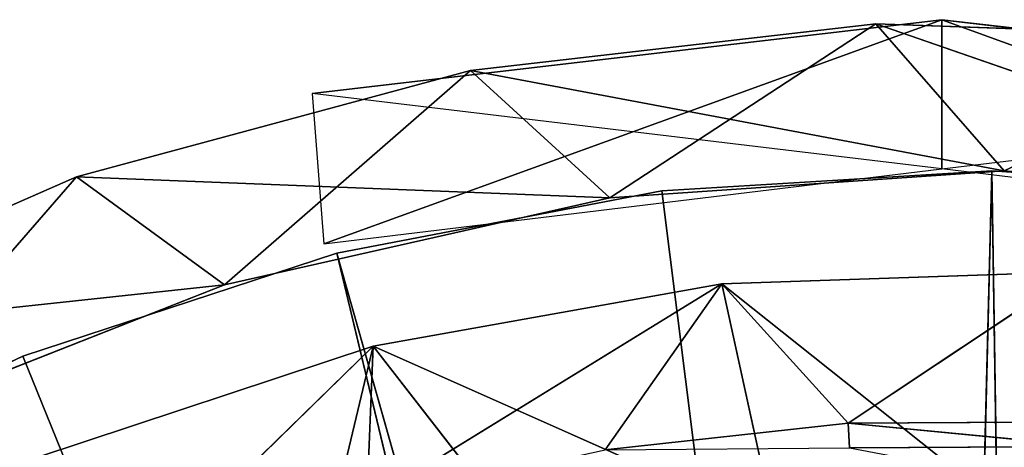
# Model space of a CAD drawing. Extents: x 420.2 to 475.6, y 0 to 55.
# Tile 235 of 256: x 438.4 to 448.3, y 50.7 to 55. Entities that reach past the tile are written whole.
import ezdxf

# ---------------------------------------------------------------- set-up
doc = ezdxf.new("R2010")
doc.units = 0
doc.header["$LTSCALE"] = 25.4
doc.layers.get('0').update_dxf_attribs({"color": 13, "linetype": 'CONTINUOUS'})

# ---------------------------------------------------------------- blocks, each defined once
blk = doc.blocks.new('EYE-L-8800-5455-5456-6841_')
at = {"color": 7}
for p, q in [((27.0034, 12.3232, 111.3072), (35.3348, 32.8429, 111.3072)), ((27.0034, 12.3232, 111.3072), (35.3348, 32.8429, 111.3072)), ((27.0034, 12.3232, 112.1072), (35.3348, 32.8429, 112.1072)), ((27.0034, 12.3232, 112.1072), (35.3348, 32.8429, 112.1072)), ((30.169, 11.2846, 111.3072), (35.3348, 32.8429, 111.3072)), ((30.169, 11.2846, 111.3072), (35.3348, 32.8429, 111.3072)), ((30.169, 11.2846, 112.1072), (35.3348, 32.8429, 112.1072)), ((30.169, 11.2846, 112.1072), (35.3348, 32.8429, 112.1072)), ((36.2045, 32.6313, 111.3072), (30.169, 11.2846, 111.3072)), ((36.2045, 32.6313, 111.3072), (30.169, 11.2846, 111.3072)), ((30.169, 11.2846, 112.1072), (36.2045, 32.6313, 112.1072)), ((30.169, 11.2846, 112.1072), (36.2045, 32.6313, 112.1072)), ((33.4415, 10.6593, 111.3072), (36.2045, 32.6313, 111.3072)), ((33.4415, 10.6593, 111.3072), (36.2045, 32.6313, 111.3072)), ((33.4415, 10.6593, 112.1072), (36.2045, 32.6313, 112.1072)), ((33.4415, 10.6593, 112.1072), (36.2045, 32.6313, 112.1072)), ((36.767, 10.4577, 111.3072), (36.2045, 32.6313, 111.3072)), ((36.767, 10.4577, 111.3072), (36.2045, 32.6313, 111.3072)), ((36.2045, 32.6313, 112.1072), (36.767, 10.4577, 112.1072)), ((36.2045, 32.6313, 112.1072), (36.767, 10.4577, 112.1072)), ((37.0996, 32.626, 111.3072), (36.767, 10.4577, 111.3072)), ((37.0996, 32.626, 111.3072), (36.767, 10.4577, 111.3072)), ((36.767, 10.4577, 112.1072), (37.0996, 32.626, 112.1072)), ((36.767, 10.4577, 112.1072), (37.0996, 32.626, 112.1072)), ((29.8786, 14.9678, 976.7923), (30.533, 12.2237, 976.7923)), ((29.8786, 14.9678, 976.7923), (30.533, 12.2237, 976.7923)), ((28.1336, 14.5646, 975.7923), (30.533, 12.2237, 975.7923)), ((28.1336, 14.5646, 975.7923), (30.533, 12.2237, 975.7923)), ((32.2013, 14.3671, 976.7923), (30.533, 12.2237, 976.7923)), ((32.2013, 14.3671, 976.7923), (30.533, 12.2237, 976.7923)), ((34.5747, 14.0167, 976.7923), (30.533, 12.2237, 976.7923)), ((34.5747, 14.0167, 976.7923), (30.533, 12.2237, 976.7923)), ((34.5747, 14.0167, 976.7923), (34.0443, 11.5963, 976.7923)), ((34.5747, 14.0167, 976.7923), (34.0443, 11.5963, 976.7923)), ((36.9719, 13.9207, 976.7923), (34.0443, 11.5963, 976.7923)), ((36.9719, 13.9207, 976.7923), (34.0443, 11.5963, 976.7923)), ((30.4688, 13.7918, 975.7923), (30.533, 12.2237, 975.7923)), ((30.4688, 13.7918, 975.7923), (30.533, 12.2237, 975.7923)), ((30.4688, 13.7918, 975.7923), (34.0443, 11.5963, 975.7923)), ((30.4688, 13.7918, 975.7923), (34.0443, 11.5963, 975.7923)), ((27.0034, 12.3232, 111.3072), (23.9966, 13.7581, 111.3072)), ((23.9966, 13.7581, 112.1072), (27.0034, 12.3232, 112.1072)), ((27.0034, 12.3232, 111.3072), (23.9966, 13.7581, 111.3072)), ((27.0034, 12.3232, 111.3072), (23.9966, 13.7581, 112.1072)), ((27.0034, 12.3232, 111.3072), (23.9966, 13.7581, 112.1072)), ((23.9966, 13.7581, 112.1072), (27.0034, 12.3232, 112.1072)), ((30.533, 12.2237, 976.7923), (27.1467, 13.3444, 976.7923)), ((27.1467, 13.3444, 976.7923), (30.533, 12.2237, 975.7923)), ((27.1467, 13.3444, 976.7923), (30.533, 12.2237, 975.7923)), ((27.1467, 13.3444, 975.7923), (30.533, 12.2237, 975.7923)), ((30.533, 12.2237, 976.7923), (27.1467, 13.3444, 976.7923)), ((27.1467, 13.3444, 975.7923), (30.533, 12.2237, 975.7923)), ((35.3169, 12.9968, 975.7923), (32.8721, 13.2672, 975.7923)), ((32.8721, 13.2672, 975.7923), (34.0443, 11.5963, 975.7923)), ((32.8721, 13.2672, 975.7923), (34.0443, 11.5963, 975.7923)), ((35.3169, 12.9968, 975.7923), (32.8721, 13.2672, 975.7923)), ((35.3169, 12.9968, 975.7923), (35.3314, 13.2466, 973.3478)), ((35.3169, 12.9968, 975.7923), (35.3314, 13.2466, 973.3478)), ((35.3169, 12.9968, 975.7923), (37.7649, 13.2333, 973.3478)), ((35.3169, 12.9968, 975.7923), (37.7649, 13.2333, 973.3478)), ((37.7649, 13.2333, 973.3478), (35.3314, 13.2466, 973.3478)), ((37.7649, 13.2333, 973.3478), (35.3314, 13.2466, 973.3478)), ((29.0346, 11.6054, 38.1072), (25.3304, 13.0629, 114.1072)), ((25.3304, 13.0629, 114.1072), (29.0346, 11.6054, 114.1072)), ((29.0346, 11.6054, 38.1072), (25.3304, 13.0629, 114.1072)), ((29.0346, 11.6054, 38.1072), (25.3304, 13.0629, 38.1072)), ((25.3304, 13.0629, 114.1072), (29.0346, 11.6054, 114.1072)), ((27.5455, 10.5171, 38.1072), (25.3304, 13.0629, 38.1072)), ((29.0346, 11.6054, 38.1072), (25.3304, 13.0629, 38.1072)), ((27.5455, 10.5171, 38.1072), (25.3304, 13.0629, 38.1072)), ((35.3169, 12.9968, 975.7923), (34.0443, 11.5963, 975.7923)), ((35.3169, 12.9968, 975.7923), (34.0443, 11.5963, 975.7923)), ((37.7767, 12.9833, 975.7923), (35.3169, 12.9968, 975.7923)), ((35.3169, 12.9968, 975.7923), (37.6092, 11.475, 975.7923)), ((35.3169, 12.9968, 975.7923), (37.6092, 11.475, 975.7923)), ((37.7767, 12.9833, 975.7923), (35.3169, 12.9968, 975.7923)), ((30.169, 11.2846, 111.3072), (27.0034, 12.3232, 111.3072)), ((27.0034, 12.3232, 112.1072), (30.169, 11.2846, 112.1072)), ((27.0034, 12.3232, 111.3072), (27.0034, 12.3232, 112.1072)), ((27.0034, 12.3232, 111.3072), (27.0034, 12.3232, 112.1072)), ((30.169, 11.2846, 111.3072), (27.0034, 12.3232, 111.3072)), ((30.169, 11.2846, 111.3072), (27.0034, 12.3232, 112.1072)), ((30.169, 11.2846, 111.3072), (27.0034, 12.3232, 112.1072)), ((27.0034, 12.3232, 112.1072), (30.169, 11.2846, 112.1072)), ((34.0443, 11.5963, 976.7923), (30.533, 12.2237, 976.7923)), ((30.533, 12.2237, 976.7923), (34.0443, 11.5963, 975.7923)), ((30.533, 12.2237, 976.7923), (34.0443, 11.5963, 975.7923)), ((30.533, 12.2237, 976.7923), (30.533, 12.2237, 975.7923)), ((30.533, 12.2237, 975.7923), (34.0443, 11.5963, 975.7923)), ((30.533, 12.2237, 976.7923), (30.533, 12.2237, 975.7923)), ((34.0443, 11.5963, 976.7923), (30.533, 12.2237, 976.7923)), ((30.533, 12.2237, 975.7923), (34.0443, 11.5963, 975.7923)), ((23.7813, 12.1674, 114.1072), (29.0346, 11.6054, 114.1072)), ((23.7813, 12.1674, 114.1072), (29.0346, 11.6054, 114.1072)), ((23.7813, 12.1674, 114.1072), (27.5455, 10.5171, 114.1072)), ((27.5455, 10.5171, 38.1072), (23.7813, 12.1674, 38.1072)), ((23.7813, 12.1674, 114.1072), (27.5455, 10.5171, 114.1072)), ((23.7813, 12.1674, 114.1072), (27.5455, 10.5171, 38.1072)), ((23.7813, 12.1674, 114.1072), (27.5455, 10.5171, 38.1072)), ((27.5455, 10.5171, 38.1072), (23.7813, 12.1674, 38.1072)), ((29.0346, 11.6054, 114.1072), (27.5455, 10.5171, 114.1072)), ((29.0346, 11.6054, 114.1072), (27.5455, 10.5171, 114.1072)), ((27.5455, 10.5171, 38.1072), (29.0346, 11.6054, 38.1072)), ((27.5455, 10.5171, 38.1072), (29.0346, 11.6054, 38.1072)), ((32.9177, 10.7304, 38.1072), (29.0346, 11.6054, 114.1072)), ((29.0346, 11.6054, 114.1072), (32.9177, 10.7304, 114.1072)), ((32.9177, 10.7304, 38.1072), (29.0346, 11.6054, 114.1072)), ((32.9177, 10.7304, 38.1072), (29.0346, 11.6054, 38.1072)), ((29.0346, 11.6054, 38.1072), (29.0346, 11.6054, 114.1072)), ((29.0346, 11.6054, 38.1072), (29.0346, 11.6054, 114.1072)), ((29.0346, 11.6054, 114.1072), (32.9177, 10.7304, 114.1072)), ((31.5137, 9.4461, 38.1072), (29.0346, 11.6054, 38.1072)), ((32.9177, 10.7304, 38.1072), (29.0346, 11.6054, 38.1072)), ((31.5137, 9.4461, 38.1072), (29.0346, 11.6054, 38.1072)), ((37.6092, 11.475, 976.7923), (34.0443, 11.5963, 976.7923)), ((34.0443, 11.5963, 976.7923), (37.6092, 11.475, 975.7923)), ((34.0443, 11.5963, 976.7923), (37.6092, 11.475, 975.7923)), ((34.0443, 11.5963, 976.7923), (34.0443, 11.5963, 975.7923)), ((34.0443, 11.5963, 975.7923), (37.6092, 11.475, 975.7923)), ((34.0443, 11.5963, 976.7923), (34.0443, 11.5963, 975.7923)), ((37.6092, 11.475, 976.7923), (34.0443, 11.5963, 976.7923)), ((34.0443, 11.5963, 975.7923), (37.6092, 11.475, 975.7923)), ((33.4415, 10.6593, 111.3072), (30.169, 11.2846, 111.3072)), ((30.169, 11.2846, 112.1072), (33.4415, 10.6593, 112.1072)), ((30.169, 11.2846, 111.3072), (30.169, 11.2846, 112.1072)), ((30.169, 11.2846, 111.3072), (30.169, 11.2846, 112.1072)), ((33.4415, 10.6593, 111.3072), (30.169, 11.2846, 111.3072)), ((33.4415, 10.6593, 111.3072), (30.169, 11.2846, 112.1072)), ((33.4415, 10.6593, 111.3072), (30.169, 11.2846, 112.1072)), ((30.169, 11.2846, 112.1072), (33.4415, 10.6593, 112.1072)), ((27.5455, 10.5171, 114.1072), (32.9177, 10.7304, 114.1072)), ((27.5455, 10.5171, 114.1072), (32.9177, 10.7304, 114.1072)), ((31.5137, 9.4461, 114.1072), (32.9177, 10.7304, 114.1072)), ((31.5137, 9.4461, 114.1072), (32.9177, 10.7304, 114.1072)), ((31.5137, 9.4461, 38.1072), (32.9177, 10.7304, 38.1072)), ((31.5137, 9.4461, 38.1072), (32.9177, 10.7304, 38.1072)), ((36.889, 10.4584, 38.1072), (32.9177, 10.7304, 114.1072)), ((32.9177, 10.7304, 114.1072), (36.889, 10.4584, 114.1072)), ((36.889, 10.4584, 38.1072), (32.9177, 10.7304, 114.1072)), ((36.889, 10.4584, 38.1072), (32.9177, 10.7304, 38.1072)), ((32.9177, 10.7304, 38.1072), (32.9177, 10.7304, 114.1072)), ((32.9177, 10.7304, 38.1072), (32.9177, 10.7304, 114.1072)), ((32.9177, 10.7304, 114.1072), (36.889, 10.4584, 114.1072)), ((35.5972, 8.9786, 38.1072), (32.9177, 10.7304, 38.1072)), ((36.889, 10.4584, 38.1072), (32.9177, 10.7304, 38.1072)), ((35.5972, 8.9786, 38.1072), (32.9177, 10.7304, 38.1072)), ((35.5972, 8.9786, 114.1072), (40.8552, 10.7958, 114.1072)), ((35.5972, 8.9786, 114.1072), (40.8552, 10.7958, 114.1072)), ((40.8552, 10.7958, 38.1072), (36.889, 10.4584, 114.1072)), ((36.889, 10.4584, 114.1072), (40.8552, 10.7958, 114.1072)), ((40.8552, 10.7958, 38.1072), (36.889, 10.4584, 114.1072)), ((40.8552, 10.7958, 38.1072), (36.889, 10.4584, 38.1072)), ((36.889, 10.4584, 114.1072), (40.8552, 10.7958, 114.1072)), ((40.8552, 10.7958, 38.1072), (36.889, 10.4584, 38.1072)), ((36.767, 10.4577, 111.3072), (33.4415, 10.6593, 111.3072)), ((33.4415, 10.6593, 112.1072), (36.767, 10.4577, 112.1072)), ((33.4415, 10.6593, 111.3072), (33.4415, 10.6593, 112.1072)), ((33.4415, 10.6593, 111.3072), (33.4415, 10.6593, 112.1072)), ((36.767, 10.4577, 111.3072), (33.4415, 10.6593, 111.3072)), ((36.767, 10.4577, 111.3072), (33.4415, 10.6593, 112.1072)), ((36.767, 10.4577, 111.3072), (33.4415, 10.6593, 112.1072)), ((33.4415, 10.6593, 112.1072), (36.767, 10.4577, 112.1072)), ((40.0911, 10.6829, 111.3072), (36.767, 10.4577, 111.3072)), ((36.767, 10.4577, 112.1072), (40.0911, 10.6829, 112.1072)), ((40.0911, 10.6829, 111.3072), (36.767, 10.4577, 111.3072)), ((40.0911, 10.6829, 111.3072), (36.767, 10.4577, 112.1072)), ((40.0911, 10.6829, 111.3072), (36.767, 10.4577, 112.1072)), ((36.767, 10.4577, 112.1072), (40.0911, 10.6829, 112.1072)), ((27.5455, 10.5171, 114.1072), (31.5137, 9.4461, 114.1072)), ((31.5137, 9.4461, 38.1072), (27.5455, 10.5171, 38.1072)), ((27.5455, 10.5171, 114.1072), (31.5137, 9.4461, 114.1072)), ((27.5455, 10.5171, 114.1072), (31.5137, 9.4461, 38.1072)), ((27.5455, 10.5171, 114.1072), (31.5137, 9.4461, 38.1072)), ((27.5455, 10.5171, 114.1072), (27.5455, 10.5171, 38.1072)), ((31.5137, 9.4461, 38.1072), (27.5455, 10.5171, 38.1072)), ((27.5455, 10.5171, 114.1072), (27.5455, 10.5171, 38.1072)), ((31.5137, 9.4461, 114.1072), (36.889, 10.4584, 114.1072)), ((31.5137, 9.4461, 114.1072), (36.889, 10.4584, 114.1072)), ((35.5972, 8.9786, 114.1072), (36.889, 10.4584, 114.1072)), ((35.5972, 8.9786, 114.1072), (36.889, 10.4584, 114.1072)), ((35.5972, 8.9786, 38.1072), (36.889, 10.4584, 38.1072)), ((35.5972, 8.9786, 38.1072), (36.889, 10.4584, 38.1072)), ((36.767, 10.4577, 111.3072), (36.767, 10.4577, 112.1072)), ((36.767, 10.4577, 111.3072), (36.767, 10.4577, 112.1072)), ((36.889, 10.4584, 38.1072), (36.889, 10.4584, 114.1072)), ((36.889, 10.4584, 38.1072), (36.889, 10.4584, 114.1072)), ((39.7048, 9.1249, 38.1072), (36.889, 10.4584, 38.1072)), ((39.7048, 9.1249, 38.1072), (36.889, 10.4584, 38.1072)), ((31.5137, 9.4461, 114.1072), (35.5972, 8.9786, 114.1072)), ((35.5972, 8.9786, 38.1072), (31.5137, 9.4461, 38.1072)), ((31.5137, 9.4461, 114.1072), (35.5972, 8.9786, 114.1072)), ((31.5137, 9.4461, 114.1072), (35.5972, 8.9786, 38.1072)), ((31.5137, 9.4461, 114.1072), (35.5972, 8.9786, 38.1072)), ((31.5137, 9.4461, 114.1072), (31.5137, 9.4461, 38.1072)), ((35.5972, 8.9786, 38.1072), (31.5137, 9.4461, 38.1072)), ((31.5137, 9.4461, 114.1072), (31.5137, 9.4461, 38.1072)), ((35.5972, 8.9786, 114.1072), (39.7048, 9.1249, 114.1072)), ((39.7048, 9.1249, 38.1072), (35.5972, 8.9786, 38.1072)), ((35.5972, 8.9786, 114.1072), (39.7048, 9.1249, 114.1072)), ((35.5972, 8.9786, 114.1072), (39.7048, 9.1249, 38.1072)), ((35.5972, 8.9786, 114.1072), (39.7048, 9.1249, 38.1072)), ((39.7048, 9.1249, 38.1072), (35.5972, 8.9786, 38.1072))]:
    blk.add_line(p, q, dxfattribs=at)
mesh = blk.add_polyface(dxfattribs=at)
corners = [(35.3348, 32.8429, 111.3072), (27.0034, 12.3232, 111.3072), (23.9966, 13.7581, 111.3072)]
mesh.append_faces([[corners[k] for k in face] for face in [(0, 1, 2)]], dxfattribs={"color": 7})
mesh = blk.add_polyface(dxfattribs=at)
corners = [(35.3348, 32.8429, 112.1072), (23.9966, 13.7581, 112.1072), (27.0034, 12.3232, 112.1072)]
mesh.append_faces([[corners[k] for k in face] for face in [(0, 1, 2)]], dxfattribs={"color": 7})
mesh = blk.add_polyface(dxfattribs=at)
corners = [(35.3348, 32.8429, 111.3072), (30.169, 11.2846, 111.3072), (27.0034, 12.3232, 111.3072)]
mesh.append_faces([[corners[k] for k in face] for face in [(0, 1, 2)]], dxfattribs={"color": 7})
mesh = blk.add_polyface(dxfattribs=at)
corners = [(35.3348, 32.8429, 112.1072), (27.0034, 12.3232, 112.1072), (30.169, 11.2846, 112.1072)]
mesh.append_faces([[corners[k] for k in face] for face in [(0, 1, 2)]], dxfattribs={"color": 7})
mesh = blk.add_polyface(dxfattribs=at)
corners = [(36.2045, 32.6313, 111.3072), (30.169, 11.2846, 111.3072), (35.3348, 32.8429, 111.3072)]
mesh.append_faces([[corners[k] for k in face] for face in [(0, 1, 2)]], dxfattribs={"color": 7})
mesh = blk.add_polyface(dxfattribs=at)
corners = [(36.2045, 32.6313, 112.1072), (35.3348, 32.8429, 112.1072), (30.169, 11.2846, 112.1072)]
mesh.append_faces([[corners[k] for k in face] for face in [(0, 1, 2)]], dxfattribs={"color": 7})
mesh = blk.add_polyface(dxfattribs=at)
corners = [(36.2045, 32.6313, 111.3072), (33.4415, 10.6593, 111.3072), (30.169, 11.2846, 111.3072)]
mesh.append_faces([[corners[k] for k in face] for face in [(0, 1, 2)]], dxfattribs={"color": 7})
mesh = blk.add_polyface(dxfattribs=at)
corners = [(36.2045, 32.6313, 112.1072), (30.169, 11.2846, 112.1072), (33.4415, 10.6593, 112.1072)]
mesh.append_faces([[corners[k] for k in face] for face in [(0, 1, 2)]], dxfattribs={"color": 7})
mesh = blk.add_polyface(dxfattribs=at)
corners = [(36.767, 10.4577, 111.3072), (33.4415, 10.6593, 111.3072), (36.2045, 32.6313, 111.3072)]
mesh.append_faces([[corners[k] for k in face] for face in [(0, 1, 2)]], dxfattribs={"color": 7})
mesh = blk.add_polyface(dxfattribs=at)
corners = [(36.767, 10.4577, 112.1072), (36.2045, 32.6313, 112.1072), (33.4415, 10.6593, 112.1072)]
mesh.append_faces([[corners[k] for k in face] for face in [(0, 1, 2)]], dxfattribs={"color": 7})
mesh = blk.add_polyface(dxfattribs=at)
corners = [(37.0996, 32.626, 111.3072), (36.767, 10.4577, 111.3072), (36.2045, 32.6313, 111.3072)]
mesh.append_faces([[corners[k] for k in face] for face in [(0, 1, 2)]], dxfattribs={"color": 7})
mesh = blk.add_polyface(dxfattribs=at)
corners = [(37.0996, 32.626, 112.1072), (36.2045, 32.6313, 112.1072), (36.767, 10.4577, 112.1072)]
mesh.append_faces([[corners[k] for k in face] for face in [(0, 1, 2)]], dxfattribs={"color": 7})
mesh = blk.add_polyface(dxfattribs=at)
corners = [(40.0911, 10.6829, 111.3072), (36.767, 10.4577, 111.3072), (37.0996, 32.626, 111.3072)]
mesh.append_faces([[corners[k] for k in face] for face in [(0, 1, 2)]], dxfattribs={"color": 7})
mesh = blk.add_polyface(dxfattribs=at)
corners = [(40.0911, 10.6829, 112.1072), (37.0996, 32.626, 112.1072), (36.767, 10.4577, 112.1072)]
mesh.append_faces([[corners[k] for k in face] for face in [(0, 1, 2)]], dxfattribs={"color": 7})
mesh = blk.add_polyface(dxfattribs=at)
corners = [(30.533, 12.2237, 976.7923), (29.8786, 14.9678, 976.7923), (27.1467, 13.3444, 976.7923)]
mesh.append_faces([[corners[k] for k in face] for face in [(0, 1, 2)]], dxfattribs={"color": 7})
mesh = blk.add_polyface(dxfattribs=at)
corners = [(32.2013, 14.3671, 976.7923), (29.8786, 14.9678, 976.7923), (30.533, 12.2237, 976.7923)]
mesh.append_faces([[corners[k] for k in face] for face in [(0, 1, 2)]], dxfattribs={"color": 7})
mesh = blk.add_polyface(dxfattribs=at)
corners = [(30.533, 12.2237, 975.7923), (27.1467, 13.3444, 975.7923), (28.1336, 14.5646, 975.7923)]
mesh.append_faces([[corners[k] for k in face] for face in [(0, 1, 2)]], dxfattribs={"color": 7})
mesh = blk.add_polyface(dxfattribs=at)
corners = [(30.533, 12.2237, 975.7923), (28.1336, 14.5646, 975.7923), (30.4688, 13.7918, 975.7923)]
mesh.append_faces([[corners[k] for k in face] for face in [(0, 1, 2)]], dxfattribs={"color": 7})
mesh = blk.add_polyface(dxfattribs=at)
corners = [(34.5747, 14.0167, 976.7923), (32.2013, 14.3671, 976.7923), (30.533, 12.2237, 976.7923)]
mesh.append_faces([[corners[k] for k in face] for face in [(0, 1, 2)]], dxfattribs={"color": 7})
mesh = blk.add_polyface(dxfattribs=at)
corners = [(34.5747, 14.0167, 976.7923), (30.533, 12.2237, 976.7923), (34.0443, 11.5963, 976.7923)]
mesh.append_faces([[corners[k] for k in face] for face in [(0, 1, 2)]], dxfattribs={"color": 7})
mesh = blk.add_polyface(dxfattribs=at)
corners = [(36.9719, 13.9207, 976.7923), (34.5747, 14.0167, 976.7923), (34.0443, 11.5963, 976.7923)]
mesh.append_faces([[corners[k] for k in face] for face in [(0, 1, 2)]], dxfattribs={"color": 7})
mesh = blk.add_polyface(dxfattribs=at)
corners = [(37.6092, 11.475, 976.7923), (36.9719, 13.9207, 976.7923), (34.0443, 11.5963, 976.7923)]
mesh.append_faces([[corners[k] for k in face] for face in [(0, 1, 2)]], dxfattribs={"color": 7})
mesh = blk.add_polyface(dxfattribs=at)
corners = [(34.0443, 11.5963, 975.7923), (30.533, 12.2237, 975.7923), (30.4688, 13.7918, 975.7923)]
mesh.append_faces([[corners[k] for k in face] for face in [(0, 1, 2)]], dxfattribs={"color": 7})
mesh = blk.add_polyface(dxfattribs=at)
corners = [(34.0443, 11.5963, 975.7923), (30.4688, 13.7918, 975.7923), (32.8721, 13.2672, 975.7923)]
mesh.append_faces([[corners[k] for k in face] for face in [(0, 1, 2)]], dxfattribs={"color": 7})
mesh = blk.add_polyface(dxfattribs=at)
corners = [(23.9966, 13.7581, 112.1072), (23.9966, 13.7581, 111.3072), (27.0034, 12.3232, 111.3072)]
mesh.append_faces([[corners[k] for k in face] for face in [(0, 1, 2)]], dxfattribs={"color": 7})
mesh = blk.add_polyface(dxfattribs=at)
corners = [(23.9966, 13.7581, 112.1072), (27.0034, 12.3232, 111.3072), (27.0034, 12.3232, 112.1072)]
mesh.append_faces([[corners[k] for k in face] for face in [(0, 1, 2)]], dxfattribs={"color": 7})
mesh = blk.add_polyface(dxfattribs=at)
corners = [(35.3314, 13.2466, 973.3478), (37.743, 13.7007, 970.9355), (37.7649, 13.2333, 973.3478)]
mesh.append_faces([[corners[k] for k in face] for face in [(0, 1, 2)]], dxfattribs={"color": 7})
mesh = blk.add_polyface(dxfattribs=at)
corners = [(27.1467, 13.3444, 976.7923), (30.533, 12.2237, 975.7923), (30.533, 12.2237, 976.7923)]
mesh.append_faces([[corners[k] for k in face] for face in [(0, 1, 2)]], dxfattribs={"color": 7})
mesh = blk.add_polyface(dxfattribs=at)
corners = [(27.1467, 13.3444, 976.7923), (27.1467, 13.3444, 975.7923), (30.533, 12.2237, 975.7923)]
mesh.append_faces([[corners[k] for k in face] for face in [(0, 1, 2)]], dxfattribs={"color": 7})
mesh = blk.add_polyface(dxfattribs=at)
corners = [(32.8721, 13.2672, 975.7923), (35.3314, 13.2466, 973.3478), (35.3169, 12.9968, 975.7923)]
mesh.append_faces([[corners[k] for k in face] for face in [(0, 1, 2)]], dxfattribs={"color": 7})
mesh = blk.add_polyface(dxfattribs=at)
corners = [(35.3169, 12.9968, 975.7923), (34.0443, 11.5963, 975.7923), (32.8721, 13.2672, 975.7923)]
mesh.append_faces([[corners[k] for k in face] for face in [(0, 1, 2)]], dxfattribs={"color": 7})
mesh = blk.add_polyface(dxfattribs=at)
corners = [(35.3169, 12.9968, 975.7923), (35.3314, 13.2466, 973.3478), (37.7649, 13.2333, 973.3478)]
mesh.append_faces([[corners[k] for k in face] for face in [(0, 1, 2)]], dxfattribs={"color": 7})
mesh = blk.add_polyface(dxfattribs=at)
corners = [(35.3169, 12.9968, 975.7923), (37.7649, 13.2333, 973.3478), (37.7767, 12.9833, 975.7923)]
mesh.append_faces([[corners[k] for k in face] for face in [(0, 1, 2)]], dxfattribs={"color": 7})
mesh = blk.add_polyface(dxfattribs=at)
corners = [(29.0346, 11.6054, 114.1072), (25.3304, 13.0629, 114.1072), (23.7813, 12.1674, 114.1072)]
mesh.append_faces([[corners[k] for k in face] for face in [(0, 1, 2)]], dxfattribs={"color": 7})
mesh = blk.add_polyface(dxfattribs=at)
corners = [(27.5455, 10.5171, 38.1072), (23.7813, 12.1674, 38.1072), (25.3304, 13.0629, 38.1072)]
mesh.append_faces([[corners[k] for k in face] for face in [(0, 1, 2)]], dxfattribs={"color": 7})
mesh = blk.add_polyface(dxfattribs=at)
corners = [(29.0346, 11.6054, 114.1072), (29.0346, 11.6054, 38.1072), (25.3304, 13.0629, 114.1072)]
mesh.append_faces([[corners[k] for k in face] for face in [(0, 1, 2)]], dxfattribs={"color": 7})
mesh = blk.add_polyface(dxfattribs=at)
corners = [(25.3304, 13.0629, 114.1072), (29.0346, 11.6054, 38.1072), (25.3304, 13.0629, 38.1072)]
mesh.append_faces([[corners[k] for k in face] for face in [(0, 1, 2)]], dxfattribs={"color": 7})
mesh = blk.add_polyface(dxfattribs=at)
corners = [(29.0346, 11.6054, 38.1072), (27.5455, 10.5171, 38.1072), (25.3304, 13.0629, 38.1072)]
mesh.append_faces([[corners[k] for k in face] for face in [(0, 1, 2)]], dxfattribs={"color": 7})
mesh = blk.add_polyface(dxfattribs=at)
corners = [(37.6092, 11.475, 975.7923), (34.0443, 11.5963, 975.7923), (35.3169, 12.9968, 975.7923)]
mesh.append_faces([[corners[k] for k in face] for face in [(0, 1, 2)]], dxfattribs={"color": 7})
mesh = blk.add_polyface(dxfattribs=at)
corners = [(37.7767, 12.9833, 975.7923), (37.6092, 11.475, 975.7923), (35.3169, 12.9968, 975.7923)]
mesh.append_faces([[corners[k] for k in face] for face in [(0, 1, 2)]], dxfattribs={"color": 7})
mesh = blk.add_polyface(dxfattribs=at)
corners = [(27.0034, 12.3232, 112.1072), (27.0034, 12.3232, 111.3072), (30.169, 11.2846, 111.3072)]
mesh.append_faces([[corners[k] for k in face] for face in [(0, 1, 2)]], dxfattribs={"color": 7})
mesh = blk.add_polyface(dxfattribs=at)
corners = [(27.0034, 12.3232, 112.1072), (30.169, 11.2846, 111.3072), (30.169, 11.2846, 112.1072)]
mesh.append_faces([[corners[k] for k in face] for face in [(0, 1, 2)]], dxfattribs={"color": 7})
mesh = blk.add_polyface(dxfattribs=at)
corners = [(30.533, 12.2237, 976.7923), (34.0443, 11.5963, 975.7923), (34.0443, 11.5963, 976.7923)]
mesh.append_faces([[corners[k] for k in face] for face in [(0, 1, 2)]], dxfattribs={"color": 7})
mesh = blk.add_polyface(dxfattribs=at)
corners = [(30.533, 12.2237, 976.7923), (30.533, 12.2237, 975.7923), (34.0443, 11.5963, 975.7923)]
mesh.append_faces([[corners[k] for k in face] for face in [(0, 1, 2)]], dxfattribs={"color": 7})
mesh = blk.add_polyface(dxfattribs=at)
corners = [(29.0346, 11.6054, 114.1072), (23.7813, 12.1674, 114.1072), (27.5455, 10.5171, 114.1072)]
mesh.append_faces([[corners[k] for k in face] for face in [(0, 1, 2)]], dxfattribs={"color": 7})
mesh = blk.add_polyface(dxfattribs=at)
corners = [(23.7813, 12.1674, 114.1072), (27.5455, 10.5171, 38.1072), (27.5455, 10.5171, 114.1072)]
mesh.append_faces([[corners[k] for k in face] for face in [(0, 1, 2)]], dxfattribs={"color": 7})
mesh = blk.add_polyface(dxfattribs=at)
corners = [(23.7813, 12.1674, 114.1072), (23.7813, 12.1674, 38.1072), (27.5455, 10.5171, 38.1072)]
mesh.append_faces([[corners[k] for k in face] for face in [(0, 1, 2)]], dxfattribs={"color": 7})
mesh = blk.add_polyface(dxfattribs=at)
corners = [(32.9177, 10.7304, 114.1072), (29.0346, 11.6054, 114.1072), (27.5455, 10.5171, 114.1072)]
mesh.append_faces([[corners[k] for k in face] for face in [(0, 1, 2)]], dxfattribs={"color": 7})
mesh = blk.add_polyface(dxfattribs=at)
corners = [(31.5137, 9.4461, 38.1072), (27.5455, 10.5171, 38.1072), (29.0346, 11.6054, 38.1072)]
mesh.append_faces([[corners[k] for k in face] for face in [(0, 1, 2)]], dxfattribs={"color": 7})
mesh = blk.add_polyface(dxfattribs=at)
corners = [(29.0346, 11.6054, 114.1072), (32.9177, 10.7304, 114.1072), (32.9177, 10.7304, 38.1072)]
mesh.append_faces([[corners[k] for k in face] for face in [(0, 1, 2)]], dxfattribs={"color": 7})
mesh = blk.add_polyface(dxfattribs=at)
corners = [(29.0346, 11.6054, 114.1072), (32.9177, 10.7304, 38.1072), (29.0346, 11.6054, 38.1072)]
mesh.append_faces([[corners[k] for k in face] for face in [(0, 1, 2)]], dxfattribs={"color": 7})
mesh = blk.add_polyface(dxfattribs=at)
corners = [(32.9177, 10.7304, 38.1072), (31.5137, 9.4461, 38.1072), (29.0346, 11.6054, 38.1072)]
mesh.append_faces([[corners[k] for k in face] for face in [(0, 1, 2)]], dxfattribs={"color": 7})
mesh = blk.add_polyface(dxfattribs=at)
corners = [(34.0443, 11.5963, 976.7923), (37.6092, 11.475, 975.7923), (37.6092, 11.475, 976.7923)]
mesh.append_faces([[corners[k] for k in face] for face in [(0, 1, 2)]], dxfattribs={"color": 7})
mesh = blk.add_polyface(dxfattribs=at)
corners = [(34.0443, 11.5963, 976.7923), (34.0443, 11.5963, 975.7923), (37.6092, 11.475, 975.7923)]
mesh.append_faces([[corners[k] for k in face] for face in [(0, 1, 2)]], dxfattribs={"color": 7})
mesh = blk.add_polyface(dxfattribs=at)
corners = [(30.169, 11.2846, 112.1072), (30.169, 11.2846, 111.3072), (33.4415, 10.6593, 111.3072)]
mesh.append_faces([[corners[k] for k in face] for face in [(0, 1, 2)]], dxfattribs={"color": 7})
mesh = blk.add_polyface(dxfattribs=at)
corners = [(30.169, 11.2846, 112.1072), (33.4415, 10.6593, 111.3072), (33.4415, 10.6593, 112.1072)]
mesh.append_faces([[corners[k] for k in face] for face in [(0, 1, 2)]], dxfattribs={"color": 7})
mesh = blk.add_polyface(dxfattribs=at)
corners = [(32.9177, 10.7304, 114.1072), (27.5455, 10.5171, 114.1072), (31.5137, 9.4461, 114.1072)]
mesh.append_faces([[corners[k] for k in face] for face in [(0, 1, 2)]], dxfattribs={"color": 7})
mesh = blk.add_polyface(dxfattribs=at)
corners = [(36.889, 10.4584, 114.1072), (32.9177, 10.7304, 114.1072), (31.5137, 9.4461, 114.1072)]
mesh.append_faces([[corners[k] for k in face] for face in [(0, 1, 2)]], dxfattribs={"color": 7})
mesh = blk.add_polyface(dxfattribs=at)
corners = [(35.5972, 8.9786, 38.1072), (31.5137, 9.4461, 38.1072), (32.9177, 10.7304, 38.1072)]
mesh.append_faces([[corners[k] for k in face] for face in [(0, 1, 2)]], dxfattribs={"color": 7})
mesh = blk.add_polyface(dxfattribs=at)
corners = [(36.889, 10.4584, 114.1072), (36.889, 10.4584, 38.1072), (32.9177, 10.7304, 114.1072)]
mesh.append_faces([[corners[k] for k in face] for face in [(0, 1, 2)]], dxfattribs={"color": 7})
mesh = blk.add_polyface(dxfattribs=at)
corners = [(32.9177, 10.7304, 114.1072), (36.889, 10.4584, 38.1072), (32.9177, 10.7304, 38.1072)]
mesh.append_faces([[corners[k] for k in face] for face in [(0, 1, 2)]], dxfattribs={"color": 7})
mesh = blk.add_polyface(dxfattribs=at)
corners = [(36.889, 10.4584, 38.1072), (35.5972, 8.9786, 38.1072), (32.9177, 10.7304, 38.1072)]
mesh.append_faces([[corners[k] for k in face] for face in [(0, 1, 2)]], dxfattribs={"color": 7})
mesh = blk.add_polyface(dxfattribs=at)
corners = [(40.8552, 10.7958, 114.1072), (36.889, 10.4584, 114.1072), (35.5972, 8.9786, 114.1072)]
mesh.append_faces([[corners[k] for k in face] for face in [(0, 1, 2)]], dxfattribs={"color": 7})
mesh = blk.add_polyface(dxfattribs=at)
corners = [(40.8552, 10.7958, 114.1072), (35.5972, 8.9786, 114.1072), (39.7048, 9.1249, 114.1072)]
mesh.append_faces([[corners[k] for k in face] for face in [(0, 1, 2)]], dxfattribs={"color": 7})
mesh = blk.add_polyface(dxfattribs=at)
corners = [(40.8552, 10.7958, 114.1072), (40.8552, 10.7958, 38.1072), (36.889, 10.4584, 114.1072)]
mesh.append_faces([[corners[k] for k in face] for face in [(0, 1, 2)]], dxfattribs={"color": 7})
mesh = blk.add_polyface(dxfattribs=at)
corners = [(36.889, 10.4584, 114.1072), (40.8552, 10.7958, 38.1072), (36.889, 10.4584, 38.1072)]
mesh.append_faces([[corners[k] for k in face] for face in [(0, 1, 2)]], dxfattribs={"color": 7})
mesh = blk.add_polyface(dxfattribs=at)
corners = [(40.8552, 10.7958, 38.1072), (39.7048, 9.1249, 38.1072), (36.889, 10.4584, 38.1072)]
mesh.append_faces([[corners[k] for k in face] for face in [(0, 1, 2)]], dxfattribs={"color": 7})
mesh = blk.add_polyface(dxfattribs=at)
corners = [(33.4415, 10.6593, 112.1072), (33.4415, 10.6593, 111.3072), (36.767, 10.4577, 111.3072)]
mesh.append_faces([[corners[k] for k in face] for face in [(0, 1, 2)]], dxfattribs={"color": 7})
mesh = blk.add_polyface(dxfattribs=at)
corners = [(33.4415, 10.6593, 112.1072), (36.767, 10.4577, 111.3072), (36.767, 10.4577, 112.1072)]
mesh.append_faces([[corners[k] for k in face] for face in [(0, 1, 2)]], dxfattribs={"color": 7})
mesh = blk.add_polyface(dxfattribs=at)
corners = [(36.767, 10.4577, 112.1072), (36.767, 10.4577, 111.3072), (40.0911, 10.6829, 111.3072)]
mesh.append_faces([[corners[k] for k in face] for face in [(0, 1, 2)]], dxfattribs={"color": 7})
mesh = blk.add_polyface(dxfattribs=at)
corners = [(36.767, 10.4577, 112.1072), (40.0911, 10.6829, 111.3072), (40.0911, 10.6829, 112.1072)]
mesh.append_faces([[corners[k] for k in face] for face in [(0, 1, 2)]], dxfattribs={"color": 7})
mesh = blk.add_polyface(dxfattribs=at)
corners = [(27.5455, 10.5171, 114.1072), (31.5137, 9.4461, 38.1072), (31.5137, 9.4461, 114.1072)]
mesh.append_faces([[corners[k] for k in face] for face in [(0, 1, 2)]], dxfattribs={"color": 7})
mesh = blk.add_polyface(dxfattribs=at)
corners = [(27.5455, 10.5171, 114.1072), (27.5455, 10.5171, 38.1072), (31.5137, 9.4461, 38.1072)]
mesh.append_faces([[corners[k] for k in face] for face in [(0, 1, 2)]], dxfattribs={"color": 7})
mesh = blk.add_polyface(dxfattribs=at)
corners = [(36.889, 10.4584, 114.1072), (31.5137, 9.4461, 114.1072), (35.5972, 8.9786, 114.1072)]
mesh.append_faces([[corners[k] for k in face] for face in [(0, 1, 2)]], dxfattribs={"color": 7})
mesh = blk.add_polyface(dxfattribs=at)
corners = [(39.7048, 9.1249, 38.1072), (35.5972, 8.9786, 38.1072), (36.889, 10.4584, 38.1072)]
mesh.append_faces([[corners[k] for k in face] for face in [(0, 1, 2)]], dxfattribs={"color": 7})
mesh = blk.add_polyface(dxfattribs=at)
corners = [(31.5137, 9.4461, 114.1072), (35.5972, 8.9786, 38.1072), (35.5972, 8.9786, 114.1072)]
mesh.append_faces([[corners[k] for k in face] for face in [(0, 1, 2)]], dxfattribs={"color": 7})
mesh = blk.add_polyface(dxfattribs=at)
corners = [(31.5137, 9.4461, 114.1072), (31.5137, 9.4461, 38.1072), (35.5972, 8.9786, 38.1072)]
mesh.append_faces([[corners[k] for k in face] for face in [(0, 1, 2)]], dxfattribs={"color": 7})
mesh = blk.add_polyface(dxfattribs=at)
corners = [(35.5972, 8.9786, 114.1072), (39.7048, 9.1249, 38.1072), (39.7048, 9.1249, 114.1072)]
mesh.append_faces([[corners[k] for k in face] for face in [(0, 1, 2)]], dxfattribs={"color": 7})
mesh = blk.add_polyface(dxfattribs=at)
corners = [(35.5972, 8.9786, 114.1072), (35.5972, 8.9786, 38.1072), (39.7048, 9.1249, 38.1072)]
mesh.append_faces([[corners[k] for k in face] for face in [(0, 1, 2)]], dxfattribs={"color": 7})
blk = doc.blocks.new('CAMELEON-EYE-M-8485-8483-8')
at = {"color": 7}
for p, q in [((27.5, 250), (21.1581, 250, 0.7413)), ((27.5, 250), (21.1581, 250, 0.7413)), ((27.5, 250), (21.1581, 0, 0.7413)), ((27.5, 250), (21.1581, 0, 0.7413)), ((27.5, 250), (21.2778, 250, 2.2555)), ((27.5, 250), (21.2778, 250, 2.2555)), ((33.8419, 250, 0.7413), (27.5, 250)), ((27.5, 250), (27.5, 250, 1.5)), ((27.5, 250), (27.5, 250, 1.5)), ((27.5, 250), (27.5, 0)), ((27.5, 250), (27.5, 0)), ((33.8419, 250, 0.7413), (27.5, 250)), ((33.8419, 250, 0.7413), (27.5, 0)), ((33.8419, 250, 0.7413), (27.5, 0)), ((21.1581, 0, 0.7413), (27.5, 0)), ((21.1581, 0, 0.7413), (27.5, 0)), ((27.5, 0), (27.5, 0, 1.5)), ((27.5, 0), (27.5, 0, 1.5)), ((27.5, 0), (33.7222, 0, 2.2555)), ((27.5, 0), (33.7222, 0, 2.2555)), ((27.5, 0), (33.8419, 0, 0.7413)), ((27.5, 0), (33.8419, 0, 0.7413))]:
    blk.add_line(p, q, dxfattribs=at)
mesh = blk.add_polyface(dxfattribs=at)
corners = [(21.2778, 250, 2.2555), (27.5, 250), (21.1581, 250, 0.7413)]
mesh.append_faces([[corners[k] for k in face] for face in [(0, 1, 2)]], dxfattribs={"color": 7})
mesh = blk.add_polyface(dxfattribs=at)
corners = [(27.5, 250), (21.1581, 0, 0.7413), (21.1581, 250, 0.7413)]
mesh.append_faces([[corners[k] for k in face] for face in [(0, 1, 2)]], dxfattribs={"color": 7})
mesh = blk.add_polyface(dxfattribs=at)
corners = [(27.5, 0), (21.1581, 0, 0.7413), (27.5, 250)]
mesh.append_faces([[corners[k] for k in face] for face in [(0, 1, 2)]], dxfattribs={"color": 7})
mesh = blk.add_polyface(dxfattribs=at)
corners = [(21.2778, 250, 2.2555), (27.5, 250, 1.5), (27.5, 250)]
mesh.append_faces([[corners[k] for k in face] for face in [(0, 1, 2)]], dxfattribs={"color": 7})
mesh = blk.add_polyface(dxfattribs=at)
corners = [(27.5, 250, 1.5), (33.8419, 250, 0.7413), (27.5, 250)]
mesh.append_faces([[corners[k] for k in face] for face in [(0, 1, 2)]], dxfattribs={"color": 7})
mesh = blk.add_polyface(dxfattribs=at)
corners = [(33.8419, 250, 0.7413), (27.5, 0), (27.5, 250)]
mesh.append_faces([[corners[k] for k in face] for face in [(0, 1, 2)]], dxfattribs={"color": 7})
mesh = blk.add_polyface(dxfattribs=at)
corners = [(33.8419, 0, 0.7413), (27.5, 0), (33.8419, 250, 0.7413)]
mesh.append_faces([[corners[k] for k in face] for face in [(0, 1, 2)]], dxfattribs={"color": 7})
mesh = blk.add_polyface(dxfattribs=at)
corners = [(27.5, 0, 1.5), (21.1581, 0, 0.7413), (27.5, 0)]
mesh.append_faces([[corners[k] for k in face] for face in [(0, 1, 2)]], dxfattribs={"color": 7})
mesh = blk.add_polyface(dxfattribs=at)
corners = [(33.7222, 0, 2.2555), (27.5, 0, 1.5), (27.5, 0)]
mesh.append_faces([[corners[k] for k in face] for face in [(0, 1, 2)]], dxfattribs={"color": 7})
mesh = blk.add_polyface(dxfattribs=at)
corners = [(33.7222, 0, 2.2555), (27.5, 0), (33.8419, 0, 0.7413)]
mesh.append_faces([[corners[k] for k in face] for face in [(0, 1, 2)]], dxfattribs={"color": 7})
blk = doc.blocks.new('GRUPUJ_5')
at = {"color": 0, "extrusion": (0, -1, -4.996e-16)}
blk.add_blockref('CAMELEON-EYE-M-8485-8483-8', (-0.0465, 0, -55), dxfattribs=at)
at = {"color": 0, "extrusion": (0, 9.99201e-16, -1), "rotation": 180}
blk.add_blockref('EYE-L-8800-5455-5456-6841_', (8.8069, 63.9364, -1091.65), dxfattribs=at)

msp = doc.modelspace()

# ---------------------------------------------------------------- block references
at = {"color": 0}
msp.add_blockref('GRUPUJ_5', (420.2242, 0, 1164.3488), dxfattribs=at)

doc.saveas('drawing.dxf')
